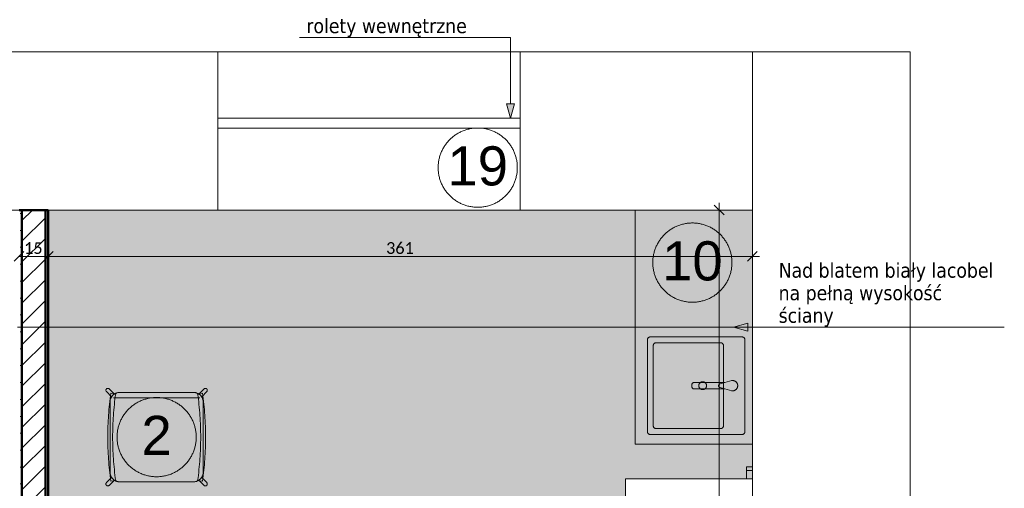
# Model space of a CAD drawing. Extents: x -7955 to 2900, y -3385 to 4160.
# Tile 13 of 30: x -6214 to -5204, y 3392 to 3872. Entities that reach past the tile are written whole.
import ezdxf
from ezdxf.xclip import XClip

# ---------------------------------------------------------------- set-up
doc = ezdxf.new("R2010")
doc.units = 0
doc.header["$MEASUREMENT"] = 0
doc.header["$XCLIPFRAME"] = 0
doc.linetypes.add('Wipeout_Contour', pattern=[10000, 0, -10000])
for name, color, linetype, lineweight in [('!tekst_Nr_pióra__1', 7, 'Continuous', 50), ('!tekst_Nr_pióra__41', 7, 'Continuous', 13), ('0_Nr_pióra__41', 7, 'Continuous', 13), ('230-A Ściany działowe_Nr_pióra__1', 7, 'Continuous', 50), ('230-A Ściany działowe_Nr_pióra__21', 7, 'Continuous', 13), ('320-W Umeblowanie_Nr_pióra__23', 7, 'Continuous', 13), ('330-W Wyposażenie_Nr_pióra__23', 7, 'Continuous', 13), ('499-K Wymiary i opisy_Nr_pióra__65', 7, 'Continuous', 5), ('830-G Teksty Etykiety_Nr_pióra__1', 7, 'Continuous', 50), ('830-G Teksty Etykiety_Nr_pióra__41', 7, 'Continuous', 13), ('D_OPIS_Nr_pióra__23', 7, 'Continuous', 13), ('D_OPIS_Nr_pióra__41', 7, 'Continuous', 13)]:
    doc.layers.add(name, color=color, linetype=linetype, lineweight=lineweight)
for name, color, linetype in [('110-Z Strefy', 7, 'Continuous'), ('210-A Strefy', 7, 'Continuous'), ('230-A Ściany działowe', 7, 'Continuous'), ('330-W Wyposażenie', 7, 'Continuous'), ('820-G Rysunki Obrazki', 7, 'Continuous'), ('830-G Teksty Etykiety', 7, 'Continuous')]:
    doc.layers.add(name, color=color, linetype=linetype)
doc.layers.add('210-A Strefy_Nr_pióra__64', color=7, linetype='Continuous', lineweight=5, true_color=0x9f9f9f)
doc.layers.add('tekst_Nr_pióra__84', color=7, linetype='Continuous', lineweight=5, true_color=0xa5a5a5)
doc.styles.add('GENERATED_STYLE_1', font='txt')
doc.styles.add('GENERATED_STYLE_2', font='txt')
doc.styles.add('GENERATED_STYLE_3', font='arial.ttf')
pattern_1 = [(0, (-7692.221, 2461.101), (0, 17.32051), [0, -10]), (0, (-7687.221, 2469.761), (0, 17.32051), [0, -10])]

# ---------------------------------------------------------------- blocks, each defined once
blk = doc.blocks.new('Rysunek_3_3', base_point=(-7692.2, 2461.1))
at = {"linetype": 'Continuous', "lineweight": 0, "ltscale": 0.1, "true_color": 0x000000}
blk.add_hatch(color=18, dxfattribs=at).paths.add_polyline_path([(-5481.6, 3557.1), (-5466.7, 3553.1), (-5466.7, 3561.1)])
at = {"layer": '110-Z Strefy', "linetype": 'Continuous', "lineweight": 0, "ltscale": 0.1, "true_color": 0xffffff}
blk.add_hatch(color=7, dxfattribs=at).paths.add_polyline_path([(-5582.2, 3677.1), (-5582.2, 3437.1), (-5462.2, 3437.1), (-5462.2, 3677.1)])
at = {"layer": '210-A Strefy', "linetype": 'Continuous', "lineweight": 0, "ltscale": 0.1, "true_color": 0x262626}
blk.add_hatch(color=250, dxfattribs=at).paths.add_polyline_path([(-6184.2, 3677.1), (-6184.2, 2875.1), (-5974.2, 2875.1), (-5874.2, 2875.1), (-5874.2, 3014.1), (-5462.2, 3014.1), (-5462.2, 3677.1)])
at = {"layer": '230-A Ściany działowe', "linetype": 'Continuous', "lineweight": 0, "ltscale": 0.1, "true_color": 0x000000}
h = blk.add_hatch(dxfattribs=at)
h.set_pattern_fill('Tynk_0003', color=18, style=0, pattern_type=2)
h.set_pattern_definition(pattern_1)
h.paths.add_polyline_path([(-6214.2, 3677.1), (-6214.2, 2875.1), (-6211.2, 2875.1), (-6211.2, 3677.1)])
h = blk.add_hatch(dxfattribs=at)
h.set_pattern_fill('Bloczki_ceramiczne_0003', color=18, style=0, pattern_type=2)
h.set_pattern_definition([(45, (-7692.221, 2461.101), (-10.6066, 10.6066), [])])
h.paths.add_polyline_path([(-6187.2, 2875.1), (-6187.2, 3677.1), (-6211.2, 3677.1), (-6211.2, 2875.1)])
h = blk.add_hatch(dxfattribs=at)
h.set_pattern_fill('Tynk_0003', color=18, style=0, pattern_type=2)
h.set_pattern_definition(pattern_1)
h.paths.add_polyline_path([(-6184.2, 2875.1), (-6184.2, 3677.1), (-6187.2, 3677.1), (-6187.2, 2875.1)])
h = blk.add_hatch(dxfattribs=at)
h.set_pattern_fill('Izolacja_twarda_0003', color=18, style=0, pattern_type=2)
h.set_pattern_definition([(0, (-7692.221, 2461.101), (0, 13), []), (90, (-7692.221, 2461.101), (-13, 0), [])])
h.paths.add_polyline_path([(-5462.2, 3014.1), (-5462.2, 3414.1), (-5468.2, 3414.1), (-5468.2, 3014.1)])
at = {"layer": '830-G Teksty Etykiety', "linetype": 'Continuous', "lineweight": 0, "ltscale": 0.1, "true_color": 0x000000}
blk.add_hatch(color=18, dxfattribs=at).paths.add_polyline_path([(-5710.2, 3771.1), (-5706.2, 3786), (-5714.2, 3786)])
at = {"layer": '!tekst_Nr_pióra__41', "color": 7, "linetype": 'Continuous', "lineweight": 13, "ltscale": 0.1}
for p, q in [((-6215.9, 3557.1), (-5501.6, 3557.1)), ((-5501.6, 3557.1), (-5442.4, 3557.1)), ((-5442.4, 3557.1), (-5203.8, 3557.1))]:
    blk.add_line(p, q, dxfattribs=at)
at = {"layer": '0_Nr_pióra__41', "color": 7, "linetype": 'Continuous', "lineweight": 13, "ltscale": 0.1}
for p, q in [((-5481.6, 3557.1), (-5466.7, 3561.1)), ((-5481.6, 3557.1), (-5466.7, 3553.1)), ((-5466.7, 3561.1), (-5466.7, 3553.1)), ((-5455.8, 3557.1), (-5466.7, 3557.1))]:
    blk.add_line(p, q, dxfattribs=at)
at = {"layer": '210-A Strefy_Nr_pióra__64', "color": 253, "linetype": 'Continuous', "lineweight": 5, "ltscale": 0.1, "true_color": 0x9f9f9f}
for p, q in [((-6184.2, 3677.1), (-6184.2, 2875.1)), ((-5462.2, 3677.1), (-6184.2, 3677.1)), ((-5462.2, 3014.1), (-5462.2, 3677.1))]:
    blk.add_line(p, q, dxfattribs=at)
at = {"layer": '230-A Ściany działowe_Nr_pióra__1', "color": 7, "linetype": 'Continuous', "lineweight": 50, "ltscale": 0.1}
for p, q in [((-6211.2, 3677.1), (-6211.2, 2875.1)), ((-6187.2, 2875.1), (-6187.2, 3677.1))]:
    blk.add_line(p, q, dxfattribs=at)
at = {"layer": '230-A Ściany działowe_Nr_pióra__1', "color": 7, "linetype": 'Continuous', "lineweight": 50, "ltscale": 0.1, "flags": 128}
for points in [[(-6211.2, 3677.1), (-6214.2, 3677.1)], [(-6187.2, 3677.1), (-6211.2, 3677.1)], [(-6184.2, 3677.1), (-6187.2, 3677.1)], [(-6184.2, 2875.1), (-6184.2, 3677.1)]]:
    blk.add_lwpolyline(points, dxfattribs=at)
at = {"layer": '230-A Ściany działowe_Nr_pióra__21', "color": 7, "linetype": 'Continuous', "lineweight": 13, "ltscale": 0.1, "flags": 128}
for points in [[(-5462.2, 3414.1), (-5468.2, 3414.1)], [(-5468.2, 3414.1), (-5468.2, 3014.1)], [(-5462.2, 3014.1), (-5462.2, 3414.1)]]:
    blk.add_lwpolyline(points, dxfattribs=at)
at = {"layer": '320-W Umeblowanie_Nr_pióra__23', "color": 7, "linetype": 'Continuous', "lineweight": 13, "ltscale": 0.1}
for p, q in [((-6121.7, 3493.8), (-6116.4, 3488.5)), ((-6029.8, 3488.5), (-6024.5, 3493.8)), ((-6119.2, 3485.7), (-6124.5, 3491)), ((-6115.1, 3488.8), (-6120.1, 3489.5)), ((-6117.4, 3484.7), (-6028.8, 3484.7)), ((-6035.3, 3490.2), (-6110.9, 3490.2)), ((-6031.1, 3488.8), (-6026.1, 3489.5)), ((-6021.7, 3491), (-6026.9, 3485.7)), ((-6120.9, 3480.2), (-6120.9, 3408.6)), ((-6025.3, 3408.6), (-6025.3, 3480.2)), ((-6119.2, 3403.1), (-6124.5, 3397.8)), ((-6021.7, 3397.8), (-6026.9, 3403.1)), ((-6121.7, 3395), (-6116.4, 3400.3)), ((-6115.1, 3400), (-6120.1, 3399.3)), ((-6110.9, 3398.6), (-6035.3, 3398.6)), ((-6031.1, 3400), (-6026.1, 3399.3)), ((-6029.8, 3400.3), (-6024.5, 3395))]:
    blk.add_line(p, q, dxfattribs=at)
at = {"layer": '320-W Umeblowanie_Nr_pióra__23', "color": 7, "linetype": 'Continuous', "lineweight": 13, "ltscale": 0.1, "flags": 128}
blk.add_lwpolyline([(-5462.2, 3677.1), (-5462.2, 3437.1), (-5582.2, 3437.1), (-5582.2, 3677.1)], close=True, dxfattribs=at)
at = {"layer": '320-W Umeblowanie_Nr_pióra__23', "color": 7, "linetype": 'Continuous', "lineweight": 13, "ltscale": 0.1}
for centre, radius, start, end in [((-6123.1, 3492.4), 2, 45, 225), ((-6023.1, 3492.4), 2, 315, 135), ((-5800.6, 3444.4), 322.6, 171.967, 188.033), ((-6110.9, 3480.2), 10, 90, 180), ((-6110.9, 3480.2), 10, 123.463, 146.537), ((-5800.6, 3444.4), 317.6, 171.967, 188.033), ((-6035.3, 3480.2), 10, 0, 90), ((-6345.5, 3444.4), 317.6, 351.967, 8.033), ((-6035.3, 3480.2), 10, 33.463, 56.537), ((-6345.5, 3444.4), 322.6, 351.967, 8.033), ((-6110.9, 3408.6), 10, 180, 270), ((-6110.9, 3408.6), 10, 213.463, 236.537), ((-6035.3, 3408.6), 10, 270, 0), ((-6035.3, 3408.6), 10, 303.463, 326.537), ((-6123.1, 3396.4), 2, 135, 315), ((-6023.1, 3396.4), 2, 225, 45)]:
    blk.add_arc(centre, radius, start, end, dxfattribs=at)
at = {"layer": '330-W Wyposażenie_Nr_pióra__23', "color": 7, "linetype": 'Continuous', "lineweight": 13, "ltscale": 0.1}
for p, q in [((-5569.8, 3544.1), (-5569.8, 3450.1)), ((-5472.8, 3547.1), (-5566.8, 3547.1)), ((-5469.8, 3450.1), (-5469.8, 3544.1)), ((-5563.8, 3538.1), (-5563.8, 3456.1)), ((-5494.8, 3541.1), (-5560.8, 3541.1)), ((-5491.8, 3456.1), (-5491.8, 3538.1)), ((-5522.4, 3500.3), (-5490.7, 3500.3)), ((-5490.8, 3493.9), (-5522.4, 3493.9)), ((-5495.2, 3499.1), (-5483.4, 3502.3)), ((-5490.7, 3500.3), (-5495.2, 3499.1)), ((-5483.4, 3491.9), (-5495.2, 3495.1)), ((-5495.2, 3495.1), (-5490.8, 3493.9)), ((-5566.8, 3447.1), (-5472.8, 3447.1)), ((-5560.8, 3453.1), (-5494.8, 3453.1))]:
    blk.add_line(p, q, dxfattribs=at)
blk.add_circle((-5513.1, 3497.1), 4, dxfattribs=at)
for centre, radius, start, end in [((-5566.8, 3544.1), 3, 90, 180), ((-5472.8, 3544.1), 3, 0, 90), ((-5560.8, 3538.1), 3, 90, 180), ((-5494.8, 3538.1), 3, 0, 90), ((-5520.2, 3497.1), 4.21, 136.9876, 223.0124), ((-5522.4, 3498.9), 1.39, 90.8079, 129.3758), ((-5522.4, 3495.3), 1.42, 231.0743, 268.8124), ((-5494.8, 3497.1), 2, 100.3544, 259.6456), ((-5494.8, 3497.1), 2, 100.3544, 259.6456), ((-5482.5, 3497.1), 5.28, 259.9738, 100.0262), ((-5560.8, 3456.1), 3, 180, 270), ((-5494.8, 3456.1), 3, 270, 0), ((-5566.8, 3450.1), 3, 180, 270), ((-5472.8, 3450.1), 3, 270, 0)]:
    blk.add_arc(centre, radius, start, end, dxfattribs=at)
at = {"layer": '499-K Wymiary i opisy_Nr_pióra__65', "color": 7, "linetype": 'Continuous', "lineweight": 5, "ltscale": 0.1}
for p, q in [((-5486.8, 3677.1), (-5505.5, 3677.1)), ((-5491.2, 3672.1), (-5501.2, 3682.1)), ((-5496.2, 3677.1), (-5496.2, 3684.6)), ((-6184.2, 3620.2), (-6184.2, 3639)), ((-5462.2, 3620.2), (-5462.2, 3639)), ((-6209.2, 3634.6), (-6219.2, 3624.6)), ((-6214.2, 3629.6), (-6184.2, 3629.6)), ((-6179.2, 3634.6), (-6189.2, 3624.6)), ((-6184.2, 3629.6), (-5462.2, 3629.6)), ((-5467.2, 3624.6), (-5457.2, 3634.6)), ((-5462.2, 3629.6), (-5454.7, 3629.6))]:
    blk.add_line(p, q, dxfattribs=at)
at = {"layer": '830-G Teksty Etykiety_Nr_pióra__41', "color": 7, "linetype": 'Continuous', "lineweight": 13, "ltscale": 0.1}
for p, q in [((-5723.4, 3853.9), (-5926.7, 3853.9)), ((-5710.2, 3853.9), (-5723.4, 3853.9)), ((-5710.2, 3786), (-5710.2, 3853.9)), ((-5710.2, 3771.1), (-5714.2, 3786)), ((-5714.2, 3786), (-5706.2, 3786)), ((-5710.2, 3771.1), (-5706.2, 3786))]:
    blk.add_line(p, q, dxfattribs=at)
at = {"layer": 'D_OPIS_Nr_pióra__23', "color": 7, "linetype": 'Continuous', "lineweight": 13, "ltscale": 0.1}
for centre in [(-5743.8, 3720.5), (-5523.7, 3623.2), (-6073.1, 3444.4)]:
    blk.add_circle(centre, 40.6, dxfattribs=at)
at = {"layer": 'tekst_Nr_pióra__84', "color": 253, "linetype": 'Continuous', "lineweight": 5, "ltscale": 0.1, "true_color": 0xa5a5a5, "flags": 128}
for points in [[(-7844.2, 3839.1), (-5462.2, 3839.1), (-5462.2, 3677.1), (-7844.2, 3677.1)], [(-6010.2, 3677.1), (-5700.2, 3677.1), (-5700.2, 3839.1), (-6010.2, 3839.1)], [(-6010.2, 3771.1), (-5700.2, 3771.1), (-5700.2, 3761.1), (-6010.2, 3761.1)]]:
    blk.add_lwpolyline(points, close=True, dxfattribs=at)
at = {"layer": '!tekst_Nr_pióra__1', "color": 7, "linetype": 'Continuous', "lineweight": 50, "insert": (-5435.2, 3557.3), "char_height": 15, "width": 224.232, "attachment_point": 7, "line_spacing_factor": 0.923871, "style": 'GENERATED_STYLE_2'}
blk.add_mtext('\\A1;{\\pql;\\fTahoma|b0|i0|c238|p34;Nad blatem biały lacobel na pełną wysokość ściany}', dxfattribs=at)
at = {"layer": '499-K Wymiary i opisy_Nr_pióra__65', "color": 7, "linetype": 'Continuous', "lineweight": 5, "char_height": 12, "attachment_point": 7, "style": 'GENERATED_STYLE_1'}
for s, insert, width in [('\\A1;{\\pql;\\fCalibri Light|b0|i0|c238|p34;15}', (-6209, 3632), 19.456), ('\\A1;{\\pql;\\fCalibri Light|b0|i0|c238|p34;361}', (-5837.8, 3632), 29.184)]:
    blk.add_mtext(s, dxfattribs=dict(at, insert=insert, width=width))
at = {"layer": '830-G Teksty Etykiety_Nr_pióra__1', "color": 7, "linetype": 'Continuous', "lineweight": 50, "insert": (-5919.5, 3854), "char_height": 15, "attachment_point": 7, "style": 'GENERATED_STYLE_2'}
blk.add_mtext('\\A1;{\\pql;\\fTahoma|b0|i0|c238|p34;rolety wewnętrzne}', dxfattribs=at)
at = {"layer": 'D_OPIS_Nr_pióra__41', "color": 7, "linetype": 'Continuous', "lineweight": 13, "char_height": 40, "attachment_point": 2, "style": 'GENERATED_STYLE_3'}
for s, insert in [('\\A1;{\\pqc;\\fArial|b0|i0|c238|p38;19}', (-5743.8, 3742.3)), ('\\A1;{\\pqc;\\fArial|b0|i0|c238|p38;10}', (-5523.7, 3645)), ('\\A1;{\\pqc;\\fArial|b0|i0|c238|p38;2}', (-6073.1, 3466.2))]:
    blk.add_mtext(s, dxfattribs=dict(at, insert=insert))
at = {"color": 254, "linetype": 'Wipeout_Contour', "lineweight": 0, "ltscale": 25578.930973}
blk.add_wipeout([(-5592.2, 3021.6), (-5462.2, 3021.6), (-5462.2, 3401.6), (-5592.2, 3401.6)], dxfattribs=at).dxf.layer = '330-W Wyposażenie'
at = {"layer": '330-W Wyposażenie_Nr_pióra__23', "color": 7, "linetype": 'Continuous', "lineweight": 13, "ltscale": 0.1}
for p, q in [((-5462.2, 3401.6), (-5592.2, 3401.6)), ((-5592.2, 3401.6), (-5592.2, 3021.6)), ((-5462.2, 3021.6), (-5462.2, 3401.6))]:
    blk.add_line(p, q, dxfattribs=at)
at = {"layer": '499-K Wymiary i opisy_Nr_pióra__65', "color": 7, "linetype": 'Continuous', "lineweight": 5, "ltscale": 0.1}
blk.add_line((-5496.2, 3014.1), (-5496.2, 3677.1), dxfattribs=at)
at = {"layer": 'tekst_Nr_pióra__84', "color": 253, "linetype": 'Continuous', "lineweight": 5, "ltscale": 0.1, "true_color": 0xa5a5a5, "flags": 128}
blk.add_lwpolyline([(-5462.2, 3839.1), (-5462.2, 907.1), (-5300.2, 907.1), (-5300.2, 3839.1)], close=True, dxfattribs=at)

msp = doc.modelspace()

# ---------------------------------------------------------------- block references
at = {"layer": '820-G Rysunki Obrazki', "color": 9, "linetype": 'Continuous', "lineweight": 5, "ltscale": 0.1, "true_color": 0xc2c2c2}
ref = msp.add_blockref('Rysunek_3_3', (-7692.2, 2461.1), dxfattribs=at)
XClip(ref).set_block_clipping_path([(-7979.5546049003, 787.529597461), (-5174.1326933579, 787.529597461), (-5174.1326933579, 4015.4311028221), (-7979.5546049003, 4015.4311028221), (-7979.5546049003, 3370.6642128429)])

doc.saveas('drawing.dxf')
